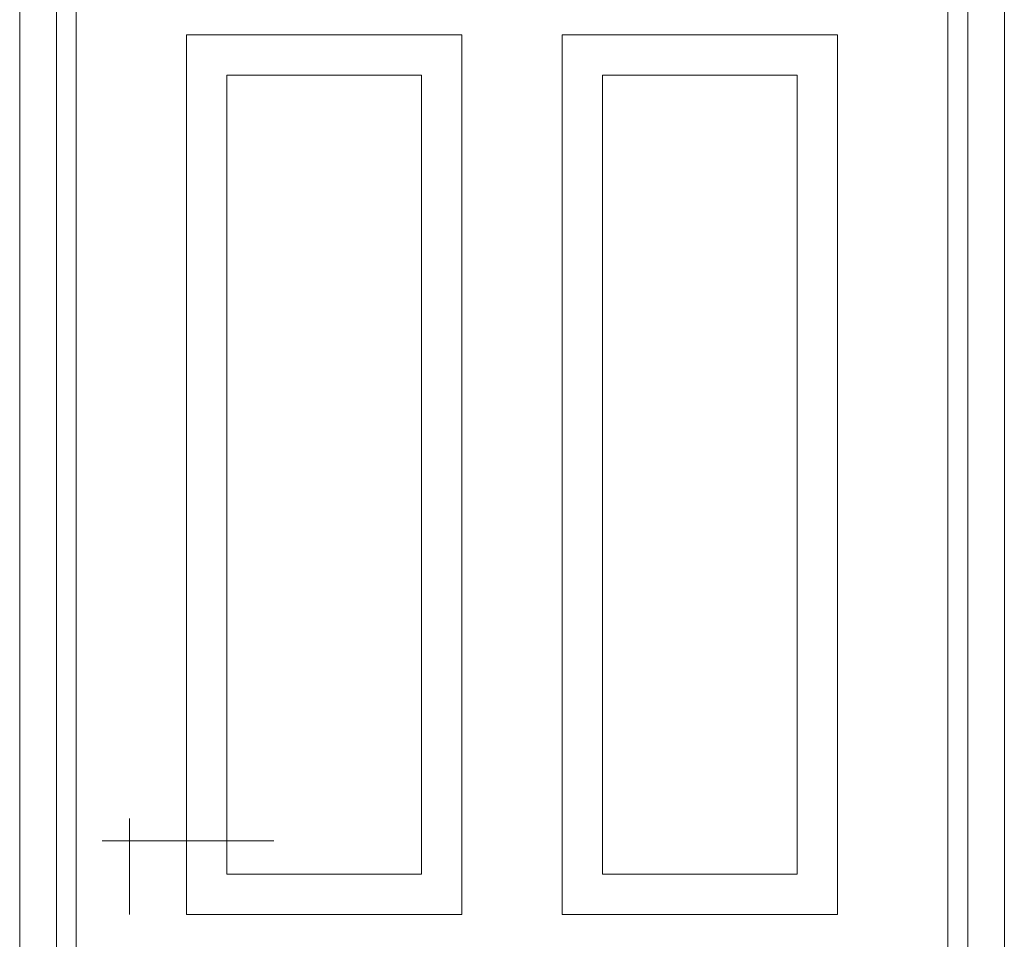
# Model space of a CAD drawing. Header units: millimetres. Extents: x -573548 to 674770, y -246895 to -89040.
# Tile 98 of 199: x 115565 to 116565, y -237211 to -236277. Entities that reach past the tile are written whole.
import ezdxf

# ---------------------------------------------------------------- set-up
doc = ezdxf.new("R2010")
doc.units = ezdxf.units.MM
doc.layers.add('DRZWI_Nr_pióra__1', color=8, linetype='Continuous', lineweight=9)
doc.layers.add('DRZWI_Nr_pióra__2', color=8, linetype='Continuous', lineweight=9)

# ---------------------------------------------------------------- blocks, each defined once
blk = doc.blocks.new('A$C685D2BB2')
at = {"layer": 'DRZWI_Nr_pióra__1'}
for p, q in [((37441.6, 10733.8), (37441.6, 8752.3)), ((38367.2, 8752.3), (38367.2, 10733.8)), ((37461.6, 10713.8), (37461.6, 8772.3)), ((38347.2, 8772.3), (38347.2, 10713.8))]:
    blk.add_line(p, q, dxfattribs=at)
for points in [[(37573.7, 10602.4), (37853.4, 10602.4), (37853.4, 9708.9), (37573.7, 9708.9)], [(38235.1, 10602.4), (37955.4, 10602.4), (37955.4, 9708.9), (38235.1, 9708.9)], [(37614.7, 10561.4), (37812.4, 10561.4), (37812.4, 9749.9), (37614.7, 9749.9)], [(38194.1, 10561.4), (37996.4, 10561.4), (37996.4, 9749.9), (38194.1, 9749.9)]]:
    blk.add_lwpolyline(points, close=True, dxfattribs=at)
at = {"layer": 'DRZWI_Nr_pióra__2'}
for p, q in [((37404.4, 10771), (37404.4, 8752.3)), ((38404.5, 8752.3), (38404.5, 10771)), ((37515.9, 9806.6), (37515.9, 9708.9)), ((37488, 9783.8), (37662.4, 9783.8))]:
    blk.add_line(p, q, dxfattribs=at)

msp = doc.modelspace()

# ---------------------------------------------------------------- block references
at = {"color": 150}
msp.add_blockref('A$C685D2BB2', (78160.5, -246894.6), dxfattribs=at)

doc.saveas('drawing.dxf')
